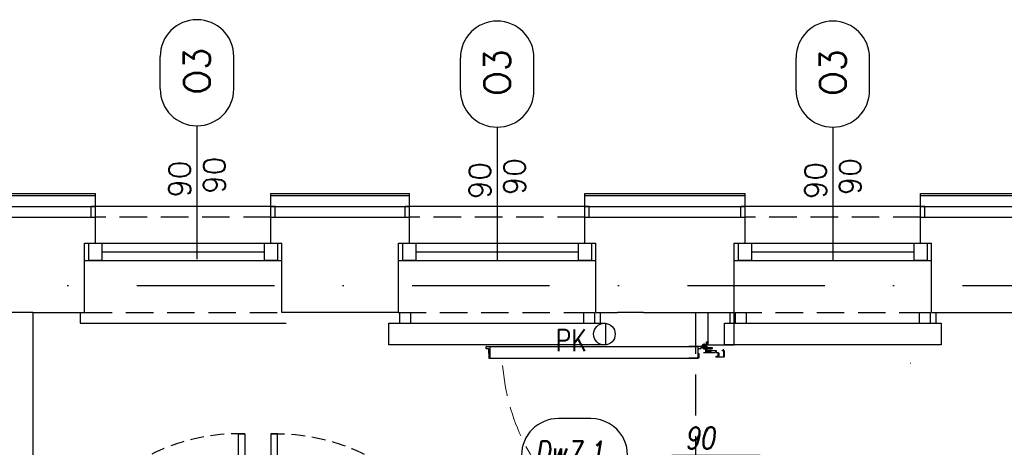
# Model space of a CAD drawing. Header units: millimetres. Extents: x 28600 to 181045, y -399112 to -163690.
# Tile 211 of 256: x 59312 to 59766, y -194415 to -194218. Entities that reach past the tile are written whole.
import ezdxf
from ezdxf.enums import TextEntityAlignment as Align

# ---------------------------------------------------------------- set-up
doc = ezdxf.new("R2010")
doc.units = ezdxf.units.MM
for name, pattern in [('CENTER', [0.6, 0.375, -0.075, 0.075, -0.075]), ('DASHDOT', [25.4, 12.7, -6.35, 0, -6.35]), ('DOT', [6.35, 0, -6.35]), ('HIDDEN', [9.525, 6.35, -3.175]), ('Hidden Line', [391.222223, 282.222223, -109])]:
    doc.linetypes.add(name, pattern=pattern)
doc.layers.get('0').update_dxf_attribs({"color": 8})
for name, color, linetype in [('!! 0_ Istn-okna', 8, 'Continuous'), ('!! 0_ Istn-sciany', 8, 'Continuous'), ('!! 0_ Istn-widok', 8, 'Continuous'), ('!! 0_Istn-armatura', 8, 'Continuous'), ('!! 0_Istn-cienka', 8, 'Continuous'), ('!! 0_Opis_okna', 8, 'Continuous'), ('!! 1_ tynk zewn  - nowy', 8, 'Continuous'), ('!! 2_ remont Ocieplenie', 8, 'ZIGZAG'), ('!! 2_Drzwi - nowe remont', 8, 'Continuous'), ('!! 2_drzwi opis', 8, 'Continuous'), ('!! 2_proj ściany remont', 8, 'Continuous'), ('!! 2_wypos-sanitarne', 8, 'Continuous'), ('0-osie-liniA', 8, 'DASHDOT')]:
    doc.layers.add(name, color=color, linetype=linetype)
doc.layers.add('!! 0_Istn-grzejniki', color=8, linetype='Continuous', plot=False)
doc.styles.add('50', font='ROMANS.shx', dxfattribs={"width": 0.8, "height": 10})
doc.styles.add('ARCHETYP', font='romans.shx', dxfattribs={"height": 15})
doc.linetypes.add('ZIGZAG', pattern='A,0.00254,-5.08,[131,ltypeshp.shx,S=5.08,R=0,X=-5.08,Y=0],-10.16,[131,ltypeshp.shx,S=5.08,R=180,X=5.08,Y=0],-5.08', length=20.32254)

# ---------------------------------------------------------------- blocks, each defined once
blk = doc.blocks.new('zaw-dr-90-p')
at = {"color": 2, "linetype": 'CENTER', "ltscale": 0.2}
for p, q in [((12, 0), (-12, 0)), ((0, 12), (0, -12)), ((24.5, 24), (31, 24)), ((24.5, 19), (31, 19))]:
    blk.add_line(p, q, dxfattribs=at)
at = {"ltscale": 0.2}
for p, q in [((10, 12), (6.5, 12)), ((10, 0), (10, 6.5))]:
    blk.add_line(p, q, dxfattribs=at)
blk.add_lwpolyline([(0, 6.5), (23.5, 6.5, 0.414214), (28, 11), (28, 31), (24.5, 31), (24.5, 11, -0.414214), (23.5, 10), (0, 10, 4.561698), (7.6, 6.5), (4.9, 4.2)], format="xyb", dxfattribs=at)
blk.add_lwpolyline([(-0.2, -0.2), (-2.5, -0.2), (-2.5, 0.2), (-0.2, 0.2), (-0.2, 2.5), (0.2, 2.5), (0.2, 0.2), (2.8, 0.2), (2.8, -0.2), (0.2, -0.2), (0.2, -2.8), (-0.2, -2.8)], close=True)
blk.add_lwpolyline([(10, 10), (10, 39), (6.5, 39), (6.5, 10)], dxfattribs=at)
blk.add_circle((0, 0), 6.5, dxfattribs=at)
blk = doc.blocks.new('drzwi 90- sc 12')
for p, q in [((-13616.12, 20410.26), (-13616.12, 20411.46)), ((-13616.12, 20411.46), (-13615.02, 20411.46)), ((-13614.92, 20411.36), (-13614.92, 20313.77)), ((-13620.32, 20410.16), (-13620.32, 20313.77)), ((-13614.92, 20409.86), (-13620.32, 20409.86)), ((-13616.12, 20410.26), (-13620.22, 20410.26)), ((-13616.12, 20410.26), (-13620, 20410.26)), ((-13618.17, 20410.26), (-13616.22, 20410.26)), ((-13618.17, 20410.26), (-13616.22, 20410.26)), ((-13620.32, 20313.47), (-13620.32, 20317.97)), ((-13614.92, 20312.27), (-13614.92, 20317.97)), ((-13614.92, 20313.77), (-13620.32, 20313.77)), ((-13618.22, 20313.37), (-13620.22, 20313.37)), ((-13618.22, 20313.67), (-13618.22, 20313.37)), ((-13618.22, 20313.67), (-13616.42, 20313.67)), ((-13617.77, 20311.12), (-13617.77, 20305.72)), ((-13617.77, 20311.12), (-13617.77, 20305.72)), ((-13616.17, 20309.92), (-13616.17, 20311.02)), ((-13615.92, 20313.17), (-13615.92, 20312.17)), ((-13615.92, 20312.17), (-13615.02, 20312.17)), ((-13715.57, 20308.32), (-13715.57, 20308.56)), ((-13715.57, 20307.69), (-13715.57, 20308.56)), ((-13715.57, 20307.82), (-13715.57, 20308.56)), ((-13715.57, 20307.72), (-13715.37, 20307.72)), ((-13616.17, 20309.92), (-13617.37, 20309.92)), ((-13715.77, 20301.96), (-13716.27, 20301.96)), ((-13616.77, 20301.96), (-13616.27, 20301.96))]:
    blk.add_line(p, q)
for points in [[(-13665.27, 20284.96), (-13665.27, 20325.83)], [(-13615.57, 20309.64), (-13615.32, 20309.64), (-13615.32, 20309.82), (-13616.32, 20309.82), (-13616.32, 20309.64), (-13615.92, 20309.64)]]:
    blk.add_lwpolyline(points)
at = {"lineweight": 30}
for points in [[(-13716.27, 20308.92), (-13721.27, 20308.92)], [(-13716.27, 20308.92), (-13716.27, 20296.92)], [(-13614.27, 20308.92), (-13609.27, 20308.92)], [(-13614.27, 20308.92), (-13614.27, 20296.92)]]:
    blk.add_lwpolyline(points, dxfattribs=at)
at = {"ltscale": 0.2}
for points in [[(-13715.57, 20307.51), (-13715.57, 20309.48, 0.414214), (-13715.91, 20309.82), (-13719.43, 20309.82, 0.414214), (-13719.77, 20309.48), (-13719.77, 20308.92), (-13719.59, 20308.92), (-13719.59, 20309.48, -0.414214), (-13719.43, 20309.64), (-13716.97, 20309.64)], [(-13716.97, 20309.64), (-13715.91, 20309.64, -0.414214), (-13715.75, 20309.48), (-13715.75, 20307.51)], [(-13715.75, 20307.76), (-13715.75, 20305.58, 0.414214), (-13715.41, 20305.24), (-13714.96, 20305.24, -0.414214), (-13714.8, 20305.08), (-13714.8, 20304.48, 0.414214), (-13714.46, 20304.14), (-13713.28, 20304.14, 0.414214), (-13712.94, 20304.48), (-13712.94, 20305.15, -1), (-13712.75, 20305.15), (-13712.75, 20301.96, -0.414214), (-13712.91, 20301.8), (-13715.43, 20301.8, -0.414214), (-13715.59, 20301.96), (-13715.59, 20302.52), (-13715.77, 20302.52), (-13715.77, 20301.96, 0.414214), (-13715.43, 20301.62), (-13712.91, 20301.62, 0.414214), (-13712.57, 20301.96), (-13712.57, 20305.15, 1), (-13713.12, 20305.15), (-13713.12, 20304.48, -0.414214), (-13713.28, 20304.32), (-13714.46, 20304.32, -0.414214), (-13714.62, 20304.48), (-13714.62, 20305.08, 0.414214), (-13714.96, 20305.42), (-13715.41, 20305.42, -0.414214), (-13715.57, 20305.58), (-13715.57, 20307.64)], [(-13615.92, 20309.64), (-13616.63, 20309.64, 0.414214), (-13616.79, 20309.48), (-13616.79, 20305.58, -0.414214), (-13617.13, 20305.24), (-13617.58, 20305.24, 0.414214), (-13617.74, 20305.08), (-13617.74, 20304.48, -0.414214), (-13618.08, 20304.14), (-13619.26, 20304.14, -0.414214), (-13619.6, 20304.48), (-13619.6, 20305.15, 1), (-13619.79, 20305.15), (-13619.79, 20301.96, 0.414214), (-13619.63, 20301.8), (-13617.11, 20301.8, 0.414214), (-13616.95, 20301.96), (-13616.95, 20302.52), (-13616.77, 20302.52), (-13616.77, 20301.96, -0.414214), (-13617.11, 20301.62), (-13619.63, 20301.62, -0.414214), (-13619.97, 20301.96), (-13619.97, 20305.15, -1), (-13619.42, 20305.15), (-13619.42, 20304.48, 0.414214), (-13619.26, 20304.32), (-13618.08, 20304.32, 0.414214), (-13617.92, 20304.48), (-13617.92, 20305.08, -0.414214), (-13617.58, 20305.42), (-13617.13, 20305.42, 0.414214), (-13616.97, 20305.58), (-13616.97, 20309.48, -0.414214), (-13616.63, 20309.82), (-13613.11, 20309.82, -0.414214), (-13612.77, 20309.48), (-13612.77, 20308.92), (-13612.95, 20308.92), (-13612.95, 20309.48, 0.414214), (-13613.11, 20309.64), (-13615.57, 20309.64)]]:
    blk.add_lwpolyline(points, format="xyb", dxfattribs=at)
blk.add_lwpolyline([(-13616.79, 20308.82), (-13616.97, 20308.82), (-13616.97, 20307.42), (-13616.79, 20307.42)], close=True)
for centre, radius, start, end in [((-13615.02, 20411.36), 0.1, 0, 90), ((-13620.22, 20410.16), 0.1, 90, 180), ((-13620.22, 20313.47), 0.1, 180, 270), ((-13616.42, 20313.17), 0.5, 0, 90), ((-13616.27, 20311.02), 0.1, 0, 90), ((-13615.02, 20312.27), 0.1, 270, 0)]:
    blk.add_arc(centre, radius, start, end)
at = {"linetype": 'Hidden Line', "lineweight": 9, "ltscale": 0.05}
blk.add_arc((-13615.5, 20305.14), 99.12, 94.8005, 177.6944, dxfattribs=at)
at = {"xscale": 0.09999999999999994, "yscale": 0.09999999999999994, "zscale": 0.09999999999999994, "rotation": 180.0000000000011}
blk.add_blockref('zaw-dr-90-p', (-13614.92, 20310.92), dxfattribs=at)
blk = doc.blocks.new('A$C527aaae0')
at = {"lineweight": 5}
for points in [[(0, 0), (0, -0.4111)], [(0.1863, -0.1214), (0.1863, -0.1211)], [(0.1863, -0.1211), (0.1863, -0.1214)], [(-0.0573, -0.1985), (0.0582, -0.1985)]]:
    blk.add_lwpolyline(points, dxfattribs=at)
for points in [[(0.1915, -0.001), (0.1975, -0.0093), (0.203, -0.0173), (0.2082, -0.025), (0.213, -0.0326), (0.2175, -0.0402), (0.2216, -0.0479), (0.2255, -0.0558), (0.2292, -0.0639), (0.2328, -0.0735), (0.2366, -0.0845), (0.2399, -0.0953), (0.2429, -0.1061), (0.2453, -0.1169), (0.2473, -0.1278), (0.2487, -0.1389), (0.2495, -0.1502), (0.2498, -0.1618), (0.2492, -0.1766), (0.2478, -0.1918), (0.2457, -0.2067), (0.2428, -0.2214), (0.239, -0.2358), (0.2344, -0.25), (0.2289, -0.2639), (0.2225, -0.2775), (0.2132, -0.2936), (0.1947, -0.319), (0.174, -0.3415), (0.1513, -0.361), (0.1268, -0.3776), (0.1005, -0.391), (0.0726, -0.4011), (0.0432, -0.4079), (0.0125, -0.4112), (-0.0191, -0.4105), (-0.0495, -0.4063), (-0.0786, -0.3988), (-0.1062, -0.3881), (-0.1321, -0.3743), (-0.1563, -0.3574), (-0.1786, -0.3374), (-0.1988, -0.3143), (-0.2168, -0.2883), (-0.2237, -0.2746), (-0.2299, -0.2608), (-0.2353, -0.2468), (-0.24, -0.2327), (-0.2438, -0.2183), (-0.2467, -0.2037), (-0.2487, -0.1888), (-0.2498, -0.1735), (-0.2497, -0.1595), (-0.249, -0.1479), (-0.2479, -0.1367), (-0.2463, -0.1256), (-0.2444, -0.1148), (-0.242, -0.104), (-0.2392, -0.0932), (-0.2359, -0.0823), (-0.2322, -0.0712), (-0.2282, -0.0623), (-0.2242, -0.0541), (-0.22, -0.0461), (-0.2157, -0.0381), (-0.2113, -0.0303), (-0.2067, -0.0225), (-0.2019, -0.0148), (-0.1969, -0.0071), (-0.1921, -0.001)], [(0.1608, -0.0198), (0.1622, -0.0209), (0.1634, -0.022), (0.1645, -0.023), (0.1654, -0.024), (0.1663, -0.025), (0.1672, -0.0261), (0.1682, -0.0273), (0.1692, -0.0287), (0.1739, -0.0344), (0.1821, -0.0451), (0.1893, -0.0557), (0.1954, -0.0665), (0.2007, -0.0776), (0.2051, -0.0891), (0.2087, -0.1012), (0.2116, -0.114), (0.2138, -0.1277), (0.2152, -0.1416), (0.216, -0.1551), (0.2162, -0.1682), (0.2158, -0.181), (0.2146, -0.1937), (0.2128, -0.2063), (0.2103, -0.2189), (0.2069, -0.2316), (0.2007, -0.2493), (0.1874, -0.2756), (0.1704, -0.3001), (0.1499, -0.3221), (0.1263, -0.3413), (0.1, -0.3573), (0.0711, -0.3696), (0.0402, -0.3777), (0.0074, -0.3812), (-0.0248, -0.3802), (-0.0555, -0.3745), (-0.0846, -0.3645), (-0.1119, -0.3506), (-0.1369, -0.3331), (-0.1592, -0.3122), (-0.1785, -0.2885), (-0.1945, -0.2622), (-0.2053, -0.2373), (-0.2088, -0.2247), (-0.2117, -0.2119), (-0.2139, -0.1991), (-0.2155, -0.1862), (-0.2165, -0.1732), (-0.2167, -0.1601), (-0.2161, -0.147), (-0.2148, -0.1337), (-0.2129, -0.12), (-0.2097, -0.1056), (-0.2052, -0.0909), (-0.1995, -0.0763), (-0.1928, -0.0622), (-0.1851, -0.049), (-0.1767, -0.0372), (-0.1676, -0.0271), (-0.159, -0.0198)]]:
    blk.add_lwpolyline(points, close=True)
blk.add_lwpolyline([(0.2151, -0.1518), (0.2126, -0.1464), (0.21, -0.1415), (0.2071, -0.1372), (0.2038, -0.1333), (0.2, -0.1297), (0.1955, -0.1264), (0.1903, -0.1232), (0.1842, -0.1211), (-0.1851, -0.1211), (-0.1909, -0.1228), (-0.1959, -0.1256), (-0.2003, -0.1289), (-0.2043, -0.1326), (-0.2078, -0.1367), (-0.2109, -0.1413), (-0.2137, -0.1463), (-0.2163, -0.1518), (-0.2163, -0.1521)])
at = {"linetype": 'DOT'}
blk.add_lwpolyline([(-0.3533, -0.4109), (0.3467, -0.4109), (0.3467, -1.0109), (-0.3533, -1.0109)], close=True, dxfattribs=at)
for radius in [0.0371, 0.0219]:
    blk.add_circle((0.0005, -0.1995), radius)
blk = doc.blocks.new('1_ok-opis')
blk.add_line((0, 111.61), (0, 50))
for points in [[(-17, 128.61), (-17, 143.61)], [(17, 128.61), (17, 143.61)]]:
    blk.add_lwpolyline(points)
for centre, start, end in [((0, 143.61), 0, 180), ((0, 128.61), 180, 0)]:
    blk.add_arc(centre, 17, start, end)
at = {"style": 'ARCHETYP'}
for tag, height, rotation, p in [('NR', 12, 90, (0, 136.9)), ('NR', 12, 270, (0, 136.9)), ('SZEROKOŚĆ', 10, 90, (-8, 78.29)), ('WYSOKOŚĆ', 10, 270, (-8, 78.29)), ('WYSOKOŚĆ', 10, 90, (8, 78.29)), ('SZEROKOŚĆ', 10, 270, (8, 78.29))]:
    blk.add_attdef(tag, text='', height=height, rotation=rotation, dxfattribs=at).set_placement(p, align=Align.MIDDLE)
blk = doc.blocks.new('drzwi giszet')
blk.add_lwpolyline([(68617.39, -194499.27), (68617.39, -194409.27), (68620.39, -194409.27), (68620.39, -194499.27)], close=True)
blk.add_lwpolyline([(68572.43, -194476.09), (68572.43, -194526.09)])
at = {"linetype": 'HIDDEN'}
blk.add_arc((68617.39, -194499.27), 90, 88.0898, 180, dxfattribs=at)

msp = doc.modelspace()

# ---------------------------------------------------------------- linework, layer by layer
at = {"layer": '!! 0_ Istn-okna'}
for points in [[(59341.56735, -194321.12813), (59432.56735, -194321.12813)], [(59486.56735, -194321.12813), (59577.56735, -194321.12813)], [(59641.56735, -194321.12813), (59732.56735, -194321.12813)], [(59349.56735, -194325.12813), (59424.56735, -194325.12813)], [(59494.56735, -194325.12813), (59569.56735, -194325.12813)], [(59649.56735, -194325.12813), (59724.56735, -194325.12813)], [(59341.56735, -194329.12813), (59432.56735, -194329.12813)], [(59486.56735, -194329.12813), (59577.56735, -194329.12813)], [(59641.56735, -194329.12813), (59732.56735, -194329.12813)]]:
    msp.add_lwpolyline(points, dxfattribs=at)
for points in [[(59343.56735, -194321.12813), (59349.56735, -194321.12813), (59349.56735, -194329.12813), (59343.56735, -194329.12813)], [(59424.56735, -194321.12813), (59430.56735, -194321.12813), (59430.56735, -194329.12813), (59424.56735, -194329.12813)], [(59488.56735, -194321.12813), (59494.56735, -194321.12813), (59494.56735, -194329.12813), (59488.56735, -194329.12813)], [(59569.56735, -194321.12813), (59575.56735, -194321.12813), (59575.56735, -194329.12813), (59569.56735, -194329.12813)], [(59643.56735, -194321.12813), (59649.56735, -194321.12813), (59649.56735, -194329.12813), (59643.56735, -194329.12813)], [(59724.56735, -194321.12813), (59730.56735, -194321.12813), (59730.56735, -194329.12813), (59724.56735, -194329.12813)]]:
    msp.add_lwpolyline(points, close=True, dxfattribs=at)
at = {"layer": '!! 0_ Istn-sciany'}
for points in [[(59272.56735, -194309.12813), (59346.56735, -194309.12813)], [(59346.56735, -194321.12813), (59346.56735, -194309.12813)], [(59427.56735, -194309.12813), (59491.56735, -194309.12813)], [(59427.56735, -194321.12813), (59427.56735, -194309.12813)], [(59491.56735, -194321.12813), (59491.56735, -194309.12813)], [(59572.56735, -194309.12813), (59646.56735, -194309.12813)], [(59572.56735, -194321.12813), (59572.56735, -194309.12813)], [(59646.56735, -194321.12813), (59646.56735, -194309.12813)], [(59727.56735, -194309.12813), (59791.56735, -194309.12813)], [(59727.56735, -194321.12813), (59727.56735, -194309.12813)], [(59341.56735, -194321.12813), (59346.56735, -194321.12813)], [(59341.56735, -194353.12813), (59341.56735, -194321.12813)], [(59427.56735, -194321.12813), (59432.56735, -194321.12813)], [(59432.56735, -194353.12813), (59432.56735, -194321.12813)], [(59486.56735, -194321.12813), (59491.56735, -194321.12813)], [(59486.56735, -194353.12813), (59486.56735, -194321.12813)], [(59572.56735, -194321.12813), (59577.56735, -194321.12813)], [(59577.56735, -194353.12813), (59577.56735, -194321.12813)], [(59641.56735, -194321.12813), (59646.56735, -194321.12813)], [(59641.56735, -194353.12813), (59641.56735, -194321.12813)], [(59727.56735, -194321.12813), (59732.56735, -194321.12813)], [(59732.56735, -194353.12813), (59732.56735, -194321.12813)], [(59317.56735, -194353.12813), (59341.56735, -194353.12813)], [(59317.56735, -194353.12813), (59317.56735, -194641.12813)], [(59486.56735, -194353.12813), (59432.56735, -194353.12813)], [(59577.56735, -194353.12813), (59587.56735, -194353.12813)], [(59599.56735, -194353.12813), (59641.56735, -194353.12813)], [(59732.56735, -194353.12813), (59786.56735, -194353.12813)]]:
    msp.add_lwpolyline(points, dxfattribs=at)
at = {"layer": '!! 0_ Istn-widok', "linetype": 'HIDDEN', "ltscale": 3}
msp.add_line((59623.57394, -194353.12813), (59623.57394, -194928.12813), dxfattribs=at)
at = {"layer": '!! 0_ Istn-widok'}
for points in [[(59429.56735, -194304.12813), (59344.56735, -194304.12813)], [(59344.56735, -194309.12813), (59344.56735, -194304.12813)], [(59429.56735, -194309.12813), (59429.56735, -194304.12813)], [(59574.56735, -194304.12813), (59489.56735, -194304.12813)], [(59489.56735, -194309.12813), (59489.56735, -194304.12813)], [(59574.56735, -194309.12813), (59574.56735, -194304.12813)], [(59729.56735, -194304.12813), (59644.56735, -194304.12813)], [(59644.56735, -194309.12813), (59644.56735, -194304.12813)], [(59729.56735, -194309.12813), (59729.56735, -194304.12813)], [(59317.56735, -194353.12813), (59305.56735, -194353.12813)], [(59339.56735, -194353.12813), (59339.56735, -194358.12813)], [(59579.56735, -194353.12813), (59579.56735, -194358.12813)], [(59599.56735, -194353.12813), (59587.56735, -194353.12813)], [(59639.56735, -194353.12813), (59639.56735, -194358.12813)], [(59734.56735, -194353.12813), (59734.56735, -194358.12813)], [(59339.56735, -194358.12813), (59434.56735, -194358.12813)], [(59484.56735, -194358.12813), (59579.56735, -194358.12813)], [(59639.56735, -194358.12813), (59734.56735, -194358.12813)]]:
    msp.add_lwpolyline(points, dxfattribs=at)
at = {"layer": '!! 0_Istn-armatura'}
msp.add_circle((59581.56735, -194363.12813), 5, dxfattribs=at)
at = {"layer": '!! 0_Istn-cienka', "linetype": 'HIDDEN', "ltscale": 2}
for points in [[(59427.56735, -194309.12813), (59346.56735, -194309.12813)], [(59572.56735, -194309.12813), (59491.56735, -194309.12813)], [(59727.56735, -194309.12813), (59646.56735, -194309.12813)], [(59341.56735, -194353.12813), (59432.56735, -194353.12813)], [(59486.56735, -194353.12813), (59577.56735, -194353.12813)], [(59641.56735, -194353.12813), (59732.56735, -194353.12813)]]:
    msp.add_lwpolyline(points, dxfattribs=at)
at = {"layer": '!! 0_Istn-grzejniki'}
for points in [[(59577.06735, -194353.12813), (59577.06735, -194358.12813), (59582.06735, -194358.12813), (59582.06735, -194368.12813), (59482.06735, -194368.12813), (59482.06735, -194358.12813), (59487.06735, -194358.12813), (59487.06735, -194353.12813), (59492.06735, -194353.12813), (59492.06735, -194358.12813), (59572.06735, -194358.12813), (59572.06735, -194353.12813)], [(59732.06735, -194353.12813), (59732.06735, -194358.12813), (59737.06735, -194358.12813), (59737.06735, -194368.12813), (59637.06735, -194368.12813), (59637.06735, -194358.12813), (59642.06735, -194358.12813), (59642.06735, -194353.12813), (59647.06735, -194353.12813), (59647.06735, -194358.12813), (59727.06735, -194358.12813), (59727.06735, -194353.12813)]]:
    msp.add_lwpolyline(points, close=True, dxfattribs=at)
at = {"layer": '!! 1_ tynk zewn  - nowy'}
for points in [[(59272.56735, -194298.12813), (59346.56735, -194298.12813)], [(59272.56735, -194299.12813), (59346.56735, -194299.12813)], [(59346.56735, -194309.12813), (59346.56735, -194298.12813)], [(59427.56735, -194298.12813), (59491.56735, -194298.12813)], [(59427.56735, -194309.12813), (59427.56735, -194298.12813)], [(59427.56735, -194299.12813), (59491.56735, -194299.12813)], [(59491.56735, -194309.12813), (59491.56735, -194298.12813)], [(59572.56735, -194298.12813), (59646.56735, -194298.12813)], [(59572.56735, -194309.12813), (59572.56735, -194298.12813)], [(59572.56735, -194299.12813), (59646.56735, -194299.12813)], [(59646.56735, -194309.12813), (59646.56735, -194298.12813)], [(59727.56735, -194298.12813), (59946.56735, -194298.12813)], [(59727.56735, -194309.12813), (59727.56735, -194298.12813)], [(59727.56735, -194299.12813), (59946.56735, -194299.12813)]]:
    msp.add_lwpolyline(points, dxfattribs=at)
at = {"layer": '!! 2_ remont Ocieplenie', "linetype": 'ZIGZAG', "ltscale": 0.75}
for points in [[(59272.56735, -194304.12813), (59346.56735, -194304.12813)], [(59427.56735, -194304.12813), (59491.56735, -194304.12813)], [(59572.56735, -194304.12813), (59646.56735, -194304.12813)], [(59727.56735, -194304.12813), (59946.56735, -194304.12813)]]:
    msp.add_lwpolyline(points, dxfattribs=at)
at = {"layer": '!! 2_proj ściany remont'}
for points in [[(59629.56735, -194368.12813), (59629.56735, -194353.12813)], [(59641.56735, -194368.12813), (59641.56735, -194353.12813)], [(59629.56735, -194368.12813), (59641.56735, -194368.12813)]]:
    msp.add_lwpolyline(points, dxfattribs=at)
at = {"layer": '0-osie-liniA', "ltscale": 5}
msp.add_lwpolyline([(57459.18613, -194340.62813), (64244.14073, -194340.62813)], dxfattribs=at)

# ---------------------------------------------------------------- block references
at = {"layer": '!! 0_Opis_okna'}
ref = msp.add_blockref('1_ok-opis', (59393.43484, -194378.46776), dxfattribs=at)
ref.add_attrib('WYSOKOŚĆ', '90', dxfattribs={"layer": '0', "height": 10, "rotation": 90, "style": 'ARCHETYP'}).set_placement((59401.43484, -194289.74735), align=Align.MIDDLE)
ref.add_attrib('SZEROKOŚĆ', '90', dxfattribs={"layer": '0', "height": 10, "rotation": 90, "style": 'ARCHETYP'}).set_placement((59385.43484, -194291.52081), align=Align.MIDDLE)
ref.add_attrib('NR', 'O3', dxfattribs={"layer": '0', "height": 12, "rotation": 90, "style": 'ARCHETYP'}).set_placement((59393.43484, -194241.56631), align=Align.MIDDLE)
ref = msp.add_blockref('1_ok-opis', (59532.06735, -194379.12813), dxfattribs=at)
ref.add_attrib('WYSOKOŚĆ', '90', dxfattribs={"layer": '0', "height": 10, "rotation": 90, "style": 'ARCHETYP'}).set_placement((59540.06735, -194290.40772), align=Align.MIDDLE)
ref.add_attrib('SZEROKOŚĆ', '90', dxfattribs={"layer": '0', "height": 10, "rotation": 90, "style": 'ARCHETYP'}).set_placement((59524.06735, -194292.18118), align=Align.MIDDLE)
ref.add_attrib('NR', 'O3', dxfattribs={"layer": '0', "height": 12, "rotation": 90, "style": 'ARCHETYP'}).set_placement((59532.06735, -194242.22669), align=Align.MIDDLE)
ref = msp.add_blockref('1_ok-opis', (59687.06735, -194379.12813), dxfattribs=at)
ref.add_attrib('WYSOKOŚĆ', '90', dxfattribs={"layer": '0', "height": 10, "rotation": 90, "style": 'ARCHETYP'}).set_placement((59695.06735, -194290.40772), align=Align.MIDDLE)
ref.add_attrib('SZEROKOŚĆ', '90', dxfattribs={"layer": '0', "height": 10, "rotation": 90, "style": 'ARCHETYP'}).set_placement((59679.06735, -194292.18118), align=Align.MIDDLE)
ref.add_attrib('NR', 'O3', dxfattribs={"layer": '0', "height": 12, "rotation": 90, "style": 'ARCHETYP'}).set_placement((59687.06735, -194242.22669), align=Align.MIDDLE)
at = {"layer": '!! 2_Drzwi - nowe remont', "rotation": 90.00000000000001}
msp.add_blockref('drzwi 90- sc 12', (79938.49169, -180753.85843), dxfattribs=at)
at = {"layer": '!! 2_Drzwi - nowe remont'}
msp.add_blockref('drzwi giszet', (-9204.82229, 0.13734), dxfattribs=at)
at = {"layer": '!! 2_Drzwi - nowe remont', "xscale": -1}
msp.add_blockref('drzwi giszet', (128047.95699, 0.13734), dxfattribs=at)
at = {"layer": '!! 2_drzwi opis'}
ref = msp.add_blockref('1_ok-opis', (59703.91486, -194419.12809), dxfattribs=dict(at, rotation=90.00000361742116))
ref.add_attrib('WYSOKOŚĆ', '90', dxfattribs={"layer": '0', "height": 10, "rotation": 0.0000036, "style": '50', "oblique": 10, "width": 0.8}).set_placement((59625.62401, -194411.12809), align=Align.MIDDLE)
ref.add_attrib('SZEROKOŚĆ', '205', dxfattribs={"layer": '0', "height": 10, "rotation": 0.0000036, "style": '50', "oblique": 10, "width": 0.8}).set_placement((59625.62401, -194427.12809), align=Align.MIDDLE)
ref.add_attrib('NR', 'Dw7,1', dxfattribs={"layer": '0', "height": 10, "rotation": 0.0000036, "style": '50', "oblique": 10, "width": 0.8}).set_placement((59565.33626, -194419.12809), align=Align.MIDDLE)
at = {"layer": '!! 2_wypos-sanitarne', "xscale": 100, "yscale": 100, "zscale": 100, "rotation": 270}
msp.add_blockref('A$C527aaae0', (59824.07354, -194411.93286), dxfattribs=at)

# ---------------------------------------------------------------- texts
at = {"layer": '!! 0_Istn-armatura', "style": 'ARCHETYP', "width": 0.8}
msp.add_text('PK', height=10, rotation=0, dxfattribs=at).set_placement((59558.98685, -194370.9706))

doc.saveas('drawing.dxf')
